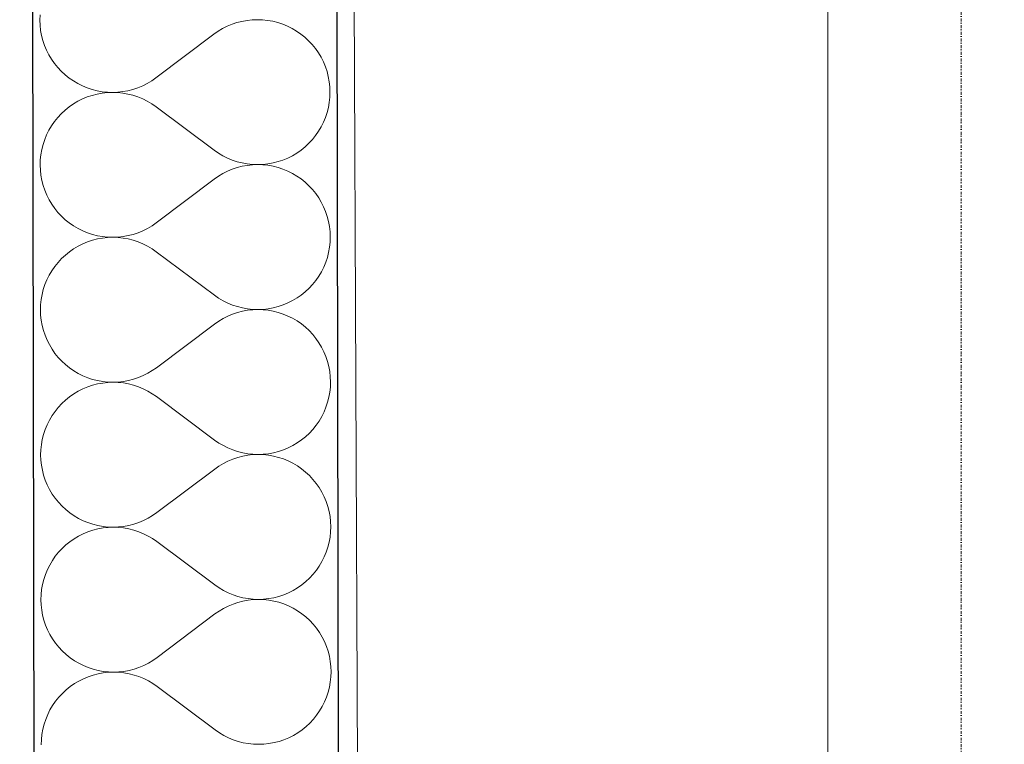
# Model space of a CAD drawing. Header units: millimetres. Extents: x -24674 to 2959, y -2716 to 20653.
# Tile 134 of 161: x -11148 to -10631, y 14609 to 14990. Entities that reach past the tile are written whole.
import ezdxf

# ---------------------------------------------------------------- set-up
doc = ezdxf.new("R2010")
doc.units = ezdxf.units.MM
doc.header["$MEASUREMENT"] = 0
doc.linetypes.add('Wipeout_Contour', pattern=[1000, 0, -1000])
doc.linetypes.add('Čerchovaná S', pattern=[3.5, 1.5, -0.85, 0.3, -0.85])
for name, color, linetype in [('9._POHLED ZÁPADNÍ_1_Konstrukce - krov', 7, 'Continuous'), ('9._POHLED ZÁPADNÍ_1_Konstrukce - nosné', 7, 'Continuous'), ('9._POHLED ZÁPADNÍ_1_Nové_Konstrukce - nosné', 7, 'Continuous'), ('9._POHLED ZÁPADNÍ_1_Nové_Výplně - Povrchové', 7, 'Continuous'), ('9._POHLED ZÁPADNÍ_1_Nové_Výplně – Řezové', 7, 'Continuous'), ('9._POHLED ZÁPADNÍ_1_Výplně - Povrchové', 7, 'Continuous'), ('9._POHLED ZÁPADNÍ_1_VÝTAH VAR 1', 7, 'Continuous')]:
    doc.layers.add(name, color=color, linetype=linetype)

# ---------------------------------------------------------------- blocks, each defined once
blk = doc.blocks.new('*X21', base_point=(-27719.5, -6043.99))
at = {"layer": '9._POHLED ZÁPADNÍ_1_Nové_Výplně – Řezové', "color": 21, "linetype": 'Continuous', "lineweight": 20, "true_color": 0xffaaaa}
for p, q in [((-11137.39, 14992.52), (-11137.48, 14989.8)), ((-11137.48, 14989.8), (-11137.38, 14987.08)), ((-11031.32, 14989.12), (-11033.96, 14988.44)), ((-11028.65, 14989.6), (-11031.32, 14989.12)), ((-11025.94, 14989.9), (-11028.65, 14989.6)), ((-11023.22, 14990.01), (-11025.94, 14989.9)), ((-11020.5, 14989.92), (-11023.22, 14990.01)), ((-11017.8, 14989.63), (-11020.5, 14989.92)), ((-11015.12, 14989.15), (-11017.8, 14989.63)), ((-11012.48, 14988.49), (-11015.12, 14989.15)), ((-11137.38, 14987.08), (-11137.09, 14984.38)), ((-11137.09, 14984.38), (-11136.6, 14981.7)), ((-11041.48, 14985.3), (-11043.81, 14983.9)), ((-11039.05, 14986.52), (-11041.48, 14985.3)), ((-11036.53, 14987.57), (-11039.05, 14986.52)), ((-11033.96, 14988.44), (-11036.53, 14987.57)), ((-11009.9, 14987.63), (-11012.48, 14988.49)), ((-11007.38, 14986.6), (-11009.9, 14987.63)), ((-11004.95, 14985.39), (-11007.38, 14986.6)), ((-11002.6, 14984), (-11004.95, 14985.39)), ((-11000.37, 14982.46), (-11002.6, 14984)), ((-11136.6, 14981.7), (-11135.92, 14979.07)), ((-11135.92, 14979.07), (-11135.06, 14976.49)), ((-11046.04, 14982.35), (-11076.48, 14959.44)), ((-11043.81, 14983.9), (-11046.04, 14982.35)), ((-10998.24, 14980.75), (-11000.37, 14982.46)), ((-10996.25, 14978.9), (-10998.24, 14980.75)), ((-10994.39, 14976.92), (-10996.25, 14978.9)), ((-11135.06, 14976.49), (-11134.01, 14973.98)), ((-11134.01, 14973.98), (-11132.79, 14971.55)), ((-10992.68, 14974.8), (-10994.39, 14976.92)), ((-10991.12, 14972.57), (-10992.68, 14974.8)), ((-11132.79, 14971.55), (-11131.39, 14969.21)), ((-11131.39, 14969.21), (-11129.84, 14966.98)), ((-10989.73, 14970.23), (-10991.12, 14972.57)), ((-10988.51, 14967.8), (-10989.73, 14970.23)), ((-11129.84, 14966.98), (-11128.13, 14964.86)), ((-11128.13, 14964.86), (-11126.27, 14962.88)), ((-10987.46, 14965.29), (-10988.51, 14967.8)), ((-10986.6, 14962.71), (-10987.46, 14965.29)), ((-11126.27, 14962.88), (-11124.27, 14961.03)), ((-11124.27, 14961.03), (-11122.15, 14959.33)), ((-11122.15, 14959.33), (-11119.91, 14957.78)), ((-11078.71, 14957.88), (-11076.48, 14959.44)), ((-10985.92, 14960.08), (-10986.6, 14962.71)), ((-10985.43, 14957.4), (-10985.92, 14960.08)), ((-11119.91, 14957.78), (-11117.57, 14956.4)), ((-11117.57, 14956.4), (-11115.14, 14955.18)), ((-11115.14, 14955.18), (-11112.62, 14954.15)), ((-11112.62, 14954.15), (-11110.04, 14953.29)), ((-11110.04, 14953.29), (-11107.4, 14952.63)), ((-11091.2, 14952.67), (-11088.56, 14953.35)), ((-11088.56, 14953.35), (-11085.98, 14954.21)), ((-11085.98, 14954.21), (-11083.47, 14955.26)), ((-11083.47, 14955.26), (-11081.04, 14956.48)), ((-11081.04, 14956.48), (-11078.71, 14957.88)), ((-10985.14, 14954.7), (-10985.43, 14957.4)), ((-10985.04, 14951.98), (-10985.14, 14954.7)), ((-11115.12, 14948.31), (-11117.56, 14947.09)), ((-11112.61, 14949.36), (-11115.12, 14948.31)), ((-11110.03, 14950.22), (-11112.61, 14949.36)), ((-11107.4, 14950.9), (-11110.03, 14950.22)), ((-11107.4, 14952.63), (-11104.72, 14952.15)), ((-11104.72, 14951.38), (-11107.4, 14950.9)), ((-11104.72, 14952.15), (-11102.02, 14951.87)), ((-11102.02, 14951.68), (-11104.72, 14951.38)), ((-11102.02, 14951.87), (-11099.3, 14951.78)), ((-11099.3, 14951.78), (-11102.02, 14951.68)), ((-11099.3, 14951.78), (-11096.58, 14951.88)), ((-11096.58, 14951.68), (-11099.3, 14951.78)), ((-11096.58, 14951.88), (-11093.87, 14952.18)), ((-11093.87, 14951.39), (-11096.58, 14951.68)), ((-11093.87, 14952.18), (-11091.2, 14952.67)), ((-11091.19, 14950.91), (-11093.87, 14951.39)), ((-11088.56, 14950.24), (-11091.19, 14950.91)), ((-11085.98, 14949.39), (-11088.56, 14950.24)), ((-11083.46, 14948.35), (-11085.98, 14949.39)), ((-11081.03, 14947.13), (-11083.46, 14948.35)), ((-10985.41, 14946.55), (-10985.13, 14949.26)), ((-10985.13, 14949.26), (-10985.04, 14951.98)), ((-11122.13, 14944.15), (-11124.24, 14942.44)), ((-11119.89, 14945.7), (-11122.13, 14944.15)), ((-11117.56, 14947.09), (-11119.89, 14945.7)), ((-11078.69, 14945.75), (-11081.03, 14947.13)), ((-11076.45, 14944.2), (-11078.69, 14945.75)), ((-11045.93, 14921.39), (-11076.45, 14944.2)), ((-10986.56, 14941.24), (-10985.89, 14943.88)), ((-10985.89, 14943.88), (-10985.41, 14946.55)), ((-11128.08, 14938.59), (-11129.78, 14936.46)), ((-11126.23, 14940.58), (-11128.08, 14938.59)), ((-11124.24, 14942.44), (-11126.23, 14940.58)), ((-10988.45, 14936.14), (-10987.42, 14938.66)), ((-10987.42, 14938.66), (-10986.56, 14941.24)), ((-11131.33, 14934.23), (-11132.72, 14931.89)), ((-11129.78, 14936.46), (-11131.33, 14934.23)), ((-10991.05, 14931.36), (-10989.67, 14933.71)), ((-10989.67, 14933.71), (-10988.45, 14936.14)), ((-11133.93, 14929.45), (-11134.97, 14926.94)), ((-11132.72, 14931.89), (-11133.93, 14929.45)), ((-10994.3, 14927.01), (-10992.6, 14929.13)), ((-10992.6, 14929.13), (-10991.05, 14931.36)), ((-11135.82, 14924.35), (-11136.49, 14921.72)), ((-11134.97, 14926.94), (-11135.82, 14924.35)), ((-11000.26, 14921.45), (-10998.14, 14923.16)), ((-10998.14, 14923.16), (-10996.15, 14925.01)), ((-10996.15, 14925.01), (-10994.3, 14927.01)), ((-11136.97, 14919.04), (-11137.26, 14916.33)), ((-11136.49, 14921.72), (-11136.97, 14919.04)), ((-11045.93, 14921.39), (-11043.7, 14919.84)), ((-11043.7, 14919.84), (-11041.36, 14918.46)), ((-11041.36, 14918.46), (-11038.92, 14917.24)), ((-11038.92, 14917.24), (-11036.41, 14916.2)), ((-11009.77, 14916.23), (-11007.26, 14917.28)), ((-11007.26, 14917.28), (-11004.83, 14918.5)), ((-11004.83, 14918.5), (-11002.49, 14919.89)), ((-11002.49, 14919.89), (-11000.26, 14921.45)), ((-11137.26, 14916.33), (-11137.35, 14913.61)), ((-11137.35, 14913.61), (-11137.25, 14910.89)), ((-11036.41, 14916.2), (-11033.83, 14915.35)), ((-11033.82, 14912.25), (-11036.4, 14911.38)), ((-11033.83, 14915.35), (-11031.19, 14914.68)), ((-11031.19, 14912.92), (-11033.82, 14912.25)), ((-11031.19, 14914.68), (-11028.51, 14914.2)), ((-11028.51, 14913.41), (-11031.19, 14912.92)), ((-11028.51, 14914.2), (-11025.81, 14913.91)), ((-11025.81, 14913.71), (-11028.51, 14913.41)), ((-11025.81, 14913.91), (-11023.09, 14913.82)), ((-11023.09, 14913.82), (-11025.81, 14913.71)), ((-11023.09, 14913.82), (-11020.37, 14913.92)), ((-11020.37, 14913.73), (-11023.09, 14913.82)), ((-11020.37, 14913.92), (-11017.66, 14914.21)), ((-11017.66, 14913.44), (-11020.37, 14913.73)), ((-11017.66, 14914.21), (-11014.99, 14914.7)), ((-11014.98, 14912.96), (-11017.66, 14913.44)), ((-11014.99, 14914.7), (-11012.35, 14915.37)), ((-11012.35, 14912.3), (-11014.98, 14912.96)), ((-11012.35, 14915.37), (-11009.77, 14916.23)), ((-11009.76, 14911.44), (-11012.35, 14912.3)), ((-11137.25, 14910.89), (-11136.95, 14908.19)), ((-11136.95, 14908.19), (-11136.46, 14905.51)), ((-11043.68, 14907.71), (-11045.91, 14906.16)), ((-11041.34, 14909.11), (-11043.68, 14907.71)), ((-11038.91, 14910.33), (-11041.34, 14909.11)), ((-11036.4, 14911.38), (-11038.91, 14910.33)), ((-11007.25, 14910.41), (-11009.76, 14911.44)), ((-11004.81, 14909.2), (-11007.25, 14910.41)), ((-11002.47, 14907.81), (-11004.81, 14909.2)), ((-11000.23, 14906.27), (-11002.47, 14907.81)), ((-11136.46, 14905.51), (-11135.79, 14902.88)), ((-11135.79, 14902.88), (-11134.92, 14900.3)), ((-11045.91, 14906.16), (-11076.34, 14883.25)), ((-10998.11, 14904.56), (-11000.23, 14906.27)), ((-10996.11, 14902.71), (-10998.11, 14904.56)), ((-10994.26, 14900.73), (-10996.11, 14902.71)), ((-11134.92, 14900.3), (-11133.88, 14897.79)), ((-11133.88, 14897.79), (-11132.65, 14895.36)), ((-10992.55, 14898.61), (-10994.26, 14900.73)), ((-10990.99, 14896.38), (-10992.55, 14898.61)), ((-10989.6, 14894.04), (-10990.99, 14896.38)), ((-11132.65, 14895.36), (-11131.26, 14893.02)), ((-11131.26, 14893.02), (-11129.7, 14890.79)), ((-10988.37, 14891.61), (-10989.6, 14894.04)), ((-10987.33, 14889.1), (-10988.37, 14891.61)), ((-11129.7, 14890.79), (-11127.99, 14888.67)), ((-11127.99, 14888.67), (-11126.13, 14886.69)), ((-11126.13, 14886.69), (-11124.14, 14884.84)), ((-10986.46, 14886.52), (-10987.33, 14889.1)), ((-10985.79, 14883.89), (-10986.46, 14886.52)), ((-11124.14, 14884.84), (-11122.02, 14883.13)), ((-11122.02, 14883.13), (-11119.78, 14881.59)), ((-11119.78, 14881.59), (-11117.44, 14880.21)), ((-11080.91, 14880.29), (-11078.57, 14881.69)), ((-11078.57, 14881.69), (-11076.34, 14883.25)), ((-10985.3, 14881.21), (-10985.79, 14883.89)), ((-10985, 14878.51), (-10985.3, 14881.21)), ((-11117.44, 14880.21), (-11115, 14878.99)), ((-11115, 14878.99), (-11112.49, 14877.96)), ((-11112.49, 14877.96), (-11109.9, 14877.1)), ((-11109.9, 14877.1), (-11107.26, 14876.44)), ((-11107.26, 14876.44), (-11104.59, 14875.96)), ((-11104.59, 14875.96), (-11101.88, 14875.68)), ((-11101.88, 14875.49), (-11104.58, 14875.19)), ((-11101.88, 14875.68), (-11099.16, 14875.59)), ((-11099.16, 14875.59), (-11101.88, 14875.49)), ((-11099.16, 14875.59), (-11096.44, 14875.69)), ((-11096.44, 14875.49), (-11099.16, 14875.59)), ((-11096.44, 14875.69), (-11093.74, 14875.99)), ((-11093.74, 14875.2), (-11096.44, 14875.49)), ((-11093.74, 14875.99), (-11091.06, 14876.48)), ((-11091.06, 14876.48), (-11088.43, 14877.16)), ((-11088.43, 14877.16), (-11085.85, 14878.02)), ((-11085.85, 14878.02), (-11083.34, 14879.07)), ((-11083.34, 14879.07), (-11080.91, 14880.29)), ((-10984.9, 14875.79), (-10985, 14878.51)), ((-10984.99, 14873.07), (-10984.9, 14875.79)), ((-11117.42, 14870.9), (-11119.76, 14869.51)), ((-11114.99, 14872.12), (-11117.42, 14870.9)), ((-11112.48, 14873.17), (-11114.99, 14872.12)), ((-11109.9, 14874.03), (-11112.48, 14873.17)), ((-11107.26, 14874.71), (-11109.9, 14874.03)), ((-11104.58, 14875.19), (-11107.26, 14874.71)), ((-11091.06, 14874.72), (-11093.74, 14875.2)), ((-11088.42, 14874.05), (-11091.06, 14874.72)), ((-11085.84, 14873.2), (-11088.42, 14874.05)), ((-11083.33, 14872.16), (-11085.84, 14873.2)), ((-11080.89, 14870.94), (-11083.33, 14872.16)), ((-11078.55, 14869.56), (-11080.89, 14870.94)), ((-10985.76, 14867.69), (-10985.28, 14870.36)), ((-10985.28, 14870.36), (-10984.99, 14873.07)), ((-11124.11, 14866.25), (-11126.09, 14864.39)), ((-11121.99, 14867.96), (-11124.11, 14866.25)), ((-11119.76, 14869.51), (-11121.99, 14867.96)), ((-11076.32, 14868.01), (-11078.55, 14869.56)), ((-11045.8, 14845.2), (-11076.32, 14868.01)), ((-10987.28, 14862.47), (-10986.43, 14865.05)), ((-10986.43, 14865.05), (-10985.76, 14867.69)), ((-11129.65, 14860.27), (-11131.2, 14858.04)), ((-11127.95, 14862.39), (-11129.65, 14860.27)), ((-11126.09, 14864.39), (-11127.95, 14862.39)), ((-10989.53, 14857.52), (-10988.32, 14859.95)), ((-10988.32, 14859.95), (-10987.28, 14862.47)), ((-11132.58, 14855.69), (-11133.8, 14853.26)), ((-11131.2, 14858.04), (-11132.58, 14855.69)), ((-10992.46, 14852.94), (-10990.92, 14855.17)), ((-10990.92, 14855.17), (-10989.53, 14857.52)), ((-11134.83, 14850.75), (-11135.69, 14848.16)), ((-11133.8, 14853.26), (-11134.83, 14850.75)), ((-10996.02, 14848.82), (-10994.17, 14850.82)), ((-10994.17, 14850.82), (-10992.46, 14852.94)), ((-11136.36, 14845.53), (-11136.84, 14842.85)), ((-11135.69, 14848.16), (-11136.36, 14845.53)), ((-11045.8, 14845.2), (-11043.56, 14843.65)), ((-11002.36, 14843.7), (-11000.12, 14845.26)), ((-11000.12, 14845.26), (-10998.01, 14846.97)), ((-10998.01, 14846.97), (-10996.02, 14848.82)), ((-11137.12, 14840.14), (-11137.21, 14837.42)), ((-11136.84, 14842.85), (-11137.12, 14840.14)), ((-11043.56, 14843.65), (-11041.22, 14842.27)), ((-11041.22, 14842.27), (-11038.79, 14841.05)), ((-11038.79, 14841.05), (-11036.27, 14840.01)), ((-11036.27, 14840.01), (-11033.69, 14839.16)), ((-11033.69, 14839.16), (-11031.05, 14838.49)), ((-11014.85, 14838.51), (-11012.22, 14839.18)), ((-11012.22, 14839.18), (-11009.64, 14840.04)), ((-11009.64, 14840.04), (-11007.13, 14841.09)), ((-11007.13, 14841.09), (-11004.69, 14842.31)), ((-11004.69, 14842.31), (-11002.36, 14843.7)), ((-11137.21, 14837.42), (-11137.11, 14834.7)), ((-11137.11, 14834.7), (-11136.82, 14832)), ((-11038.78, 14834.14), (-11041.21, 14832.92)), ((-11036.26, 14835.19), (-11038.78, 14834.14)), ((-11033.69, 14836.06), (-11036.26, 14835.19)), ((-11031.05, 14836.73), (-11033.69, 14836.06)), ((-11031.05, 14838.49), (-11028.38, 14838.01)), ((-11028.38, 14837.22), (-11031.05, 14836.73)), ((-11028.38, 14838.01), (-11025.67, 14837.72)), ((-11025.67, 14837.52), (-11028.38, 14837.22)), ((-11025.67, 14837.72), (-11022.95, 14837.63)), ((-11022.95, 14837.63), (-11025.67, 14837.52)), ((-11022.95, 14837.63), (-11020.23, 14837.73)), ((-11020.23, 14837.53), (-11022.95, 14837.63)), ((-11020.23, 14837.73), (-11017.53, 14838.02)), ((-11017.53, 14837.25), (-11020.23, 14837.53)), ((-11017.53, 14838.02), (-11014.85, 14838.51)), ((-11014.85, 14836.77), (-11017.53, 14837.25)), ((-11012.21, 14836.11), (-11014.85, 14836.77)), ((-11009.63, 14835.25), (-11012.21, 14836.11)), ((-11007.11, 14834.22), (-11009.63, 14835.25)), ((-11004.68, 14833.01), (-11007.11, 14834.22)), ((-11136.82, 14832), (-11136.33, 14829.32)), ((-11136.33, 14829.32), (-11135.65, 14826.69)), ((-11045.77, 14829.97), (-11076.21, 14807.05)), ((-11043.54, 14831.52), (-11045.77, 14829.97)), ((-11041.21, 14832.92), (-11043.54, 14831.52)), ((-11002.33, 14831.62), (-11004.68, 14833.01)), ((-11000.1, 14830.08), (-11002.33, 14831.62)), ((-10997.97, 14828.37), (-11000.1, 14830.08)), ((-11135.65, 14826.69), (-11134.79, 14824.11)), ((-11134.79, 14824.11), (-11133.74, 14821.6)), ((-10995.98, 14826.52), (-10997.97, 14828.37)), ((-10994.12, 14824.54), (-10995.98, 14826.52)), ((-10992.41, 14822.42), (-10994.12, 14824.54)), ((-11133.74, 14821.6), (-11132.52, 14819.17)), ((-11132.52, 14819.17), (-11131.12, 14816.83)), ((-10990.85, 14820.19), (-10992.41, 14822.42)), ((-10989.46, 14817.85), (-10990.85, 14820.19)), ((-11131.12, 14816.83), (-11129.57, 14814.6)), ((-11129.57, 14814.6), (-11127.86, 14812.48)), ((-10988.24, 14815.42), (-10989.46, 14817.85)), ((-10987.19, 14812.91), (-10988.24, 14815.42)), ((-11127.86, 14812.48), (-11126, 14810.5)), ((-11126, 14810.5), (-11124, 14808.65)), ((-11124, 14808.65), (-11121.88, 14806.94)), ((-10986.33, 14810.33), (-10987.19, 14812.91)), ((-10985.65, 14807.7), (-10986.33, 14810.33)), ((-11121.88, 14806.94), (-11119.64, 14805.4)), ((-11119.64, 14805.4), (-11117.3, 14804.01)), ((-11117.3, 14804.01), (-11114.87, 14802.8)), ((-11085.71, 14801.83), (-11083.2, 14802.88)), ((-11083.2, 14802.88), (-11080.77, 14804.1)), ((-11080.77, 14804.1), (-11078.44, 14805.5)), ((-11078.44, 14805.5), (-11076.21, 14807.05)), ((-10985.16, 14805.02), (-10985.65, 14807.7)), ((-10984.87, 14802.32), (-10985.16, 14805.02)), ((-11114.87, 14802.8), (-11112.35, 14801.77)), ((-11112.35, 14801.77), (-11109.77, 14800.91)), ((-11109.76, 14797.84), (-11112.34, 14796.98)), ((-11109.77, 14800.91), (-11107.13, 14800.25)), ((-11107.13, 14798.51), (-11109.76, 14797.84)), ((-11107.13, 14800.25), (-11104.45, 14799.77)), ((-11104.45, 14799), (-11107.13, 14798.51)), ((-11104.45, 14799.77), (-11101.75, 14799.49)), ((-11101.75, 14799.29), (-11104.45, 14799)), ((-11101.75, 14799.49), (-11099.03, 14799.4)), ((-11099.03, 14799.4), (-11101.75, 14799.29)), ((-11099.03, 14799.4), (-11096.31, 14799.5)), ((-11096.31, 14799.3), (-11099.03, 14799.4)), ((-11096.31, 14799.5), (-11093.6, 14799.8)), ((-11093.6, 14799.01), (-11096.31, 14799.3)), ((-11093.6, 14799.8), (-11090.93, 14800.29)), ((-11090.92, 14798.53), (-11093.6, 14799.01)), ((-11090.93, 14800.29), (-11088.29, 14800.97)), ((-11088.29, 14797.86), (-11090.92, 14798.53)), ((-11088.29, 14800.97), (-11085.71, 14801.83)), ((-11085.71, 14797.01), (-11088.29, 14797.86)), ((-10984.77, 14799.6), (-10984.87, 14802.32)), ((-10984.86, 14796.88), (-10984.77, 14799.6)), ((-11119.62, 14793.32), (-11121.86, 14791.76)), ((-11117.29, 14794.71), (-11119.62, 14793.32)), ((-11114.85, 14795.93), (-11117.29, 14794.71)), ((-11112.34, 14796.98), (-11114.85, 14795.93)), ((-11083.19, 14795.97), (-11085.71, 14797.01)), ((-11080.76, 14794.75), (-11083.19, 14795.97)), ((-11078.42, 14793.37), (-11080.76, 14794.75)), ((-11076.18, 14791.82), (-11078.42, 14793.37)), ((-10985.62, 14791.5), (-10985.14, 14794.17)), ((-10985.14, 14794.17), (-10984.86, 14796.88)), ((-11125.96, 14788.2), (-11127.81, 14786.2)), ((-11123.97, 14790.05), (-11125.96, 14788.2)), ((-11121.86, 14791.76), (-11123.97, 14790.05)), ((-11045.66, 14769.01), (-11076.18, 14791.82)), ((-10987.15, 14786.28), (-10986.29, 14788.86)), ((-10986.29, 14788.86), (-10985.62, 14791.5)), ((-11129.51, 14784.08), (-11131.06, 14781.85)), ((-11127.81, 14786.2), (-11129.51, 14784.08)), ((-10989.4, 14781.33), (-10988.18, 14783.76)), ((-10988.18, 14783.76), (-10987.15, 14786.28)), ((-11133.66, 14777.07), (-11134.7, 14774.55)), ((-11132.45, 14779.5), (-11133.66, 14777.07)), ((-11131.06, 14781.85), (-11132.45, 14779.5)), ((-10992.33, 14776.75), (-10990.78, 14778.98)), ((-10990.78, 14778.98), (-10989.4, 14781.33)), ((-11135.55, 14771.97), (-11136.22, 14769.33)), ((-11134.7, 14774.55), (-11135.55, 14771.97)), ((-10997.87, 14770.78), (-10995.88, 14772.63)), ((-10995.88, 14772.63), (-10994.03, 14774.63)), ((-10994.03, 14774.63), (-10992.33, 14776.75)), ((-11136.7, 14766.66), (-11136.99, 14763.95)), ((-11136.22, 14769.33), (-11136.7, 14766.66)), ((-11045.66, 14769.01), (-11043.43, 14767.46)), ((-11043.43, 14767.46), (-11041.09, 14766.08)), ((-11004.56, 14766.12), (-11002.22, 14767.51)), ((-11002.22, 14767.51), (-10999.99, 14769.07)), ((-10999.99, 14769.07), (-10997.87, 14770.78)), ((-11136.99, 14763.95), (-11137.08, 14761.23)), ((-11041.09, 14766.08), (-11038.65, 14764.86)), ((-11038.65, 14764.86), (-11036.14, 14763.82)), ((-11036.14, 14763.82), (-11033.56, 14762.97)), ((-11033.56, 14762.97), (-11030.92, 14762.3)), ((-11030.92, 14762.3), (-11028.24, 14761.82)), ((-11028.24, 14761.82), (-11025.54, 14761.53)), ((-11025.54, 14761.53), (-11022.82, 14761.43)), ((-11022.82, 14761.43), (-11020.1, 14761.54)), ((-11020.1, 14761.54), (-11017.39, 14761.83)), ((-11017.39, 14761.83), (-11014.72, 14762.32)), ((-11014.72, 14762.32), (-11012.08, 14762.99)), ((-11012.08, 14762.99), (-11009.5, 14763.85)), ((-11009.5, 14763.85), (-11006.99, 14764.9)), ((-11006.99, 14764.9), (-11004.56, 14766.12)), ((-11137.08, 14761.23), (-11136.98, 14758.51)), ((-11136.98, 14758.51), (-11136.68, 14755.81)), ((-11041.07, 14756.73), (-11043.41, 14755.33)), ((-11038.64, 14757.95), (-11041.07, 14756.73)), ((-11036.13, 14759), (-11038.64, 14757.95)), ((-11033.55, 14759.86), (-11036.13, 14759)), ((-11030.92, 14760.54), (-11033.55, 14759.86)), ((-11028.24, 14761.03), (-11030.92, 14760.54)), ((-11025.54, 14761.33), (-11028.24, 14761.03)), ((-11022.82, 14761.43), (-11025.54, 14761.33)), ((-11020.1, 14761.34), (-11022.82, 14761.43)), ((-11017.39, 14761.06), (-11020.1, 14761.34)), ((-11014.71, 14760.58), (-11017.39, 14761.06)), ((-11012.08, 14759.92), (-11014.71, 14760.58)), ((-11009.49, 14759.06), (-11012.08, 14759.92)), ((-11006.98, 14758.03), (-11009.49, 14759.06)), ((-11004.54, 14756.82), (-11006.98, 14758.03)), ((-11002.2, 14755.43), (-11004.54, 14756.82)), ((-11136.68, 14755.81), (-11136.19, 14753.13)), ((-11136.19, 14753.13), (-11135.52, 14750.5)), ((-11045.64, 14753.78), (-11076.07, 14730.86)), ((-11043.41, 14755.33), (-11045.64, 14753.78)), ((-10999.96, 14753.89), (-11002.2, 14755.43)), ((-10997.84, 14752.18), (-10999.96, 14753.89)), ((-10995.84, 14750.33), (-10997.84, 14752.18)), ((-11135.52, 14750.5), (-11134.65, 14747.92)), ((-11134.65, 14747.92), (-11133.61, 14745.41)), ((-10993.99, 14748.35), (-10995.84, 14750.33)), ((-10992.28, 14746.23), (-10993.99, 14748.35)), ((-10990.72, 14744), (-10992.28, 14746.23)), ((-11133.61, 14745.41), (-11132.38, 14742.98)), ((-11132.38, 14742.98), (-11130.99, 14740.64)), ((-10989.33, 14741.66), (-10990.72, 14744)), ((-10988.1, 14739.23), (-10989.33, 14741.66)), ((-11130.99, 14740.64), (-11129.43, 14738.41)), ((-11129.43, 14738.41), (-11127.72, 14736.29)), ((-11127.72, 14736.29), (-11125.86, 14734.31)), ((-10987.06, 14736.72), (-10988.1, 14739.23)), ((-10986.19, 14734.14), (-10987.06, 14736.72)), ((-11125.86, 14734.31), (-11123.87, 14732.46)), ((-11123.87, 14732.46), (-11121.75, 14730.75)), ((-11121.75, 14730.75), (-11119.51, 14729.21)), ((-11078.3, 14729.31), (-11076.07, 14730.86)), ((-10985.52, 14731.51), (-10986.19, 14734.14)), ((-10985.03, 14728.83), (-10985.52, 14731.51)), ((-11119.51, 14729.21), (-11117.17, 14727.82)), ((-11117.17, 14727.82), (-11114.73, 14726.61)), ((-11114.73, 14726.61), (-11112.22, 14725.58)), ((-11112.22, 14725.58), (-11109.63, 14724.72)), ((-11088.16, 14724.78), (-11085.58, 14725.64)), ((-11085.58, 14725.64), (-11083.07, 14726.69)), ((-11083.07, 14726.69), (-11080.64, 14727.91)), ((-11080.64, 14727.91), (-11078.3, 14729.31)), ((-10984.73, 14726.13), (-10985.03, 14728.83)), ((-10984.63, 14723.41), (-10984.73, 14726.13)), ((-11112.21, 14720.79), (-11114.72, 14719.74)), ((-11109.63, 14721.65), (-11112.21, 14720.79)), ((-11109.63, 14724.72), (-11106.99, 14724.06)), ((-11106.99, 14722.32), (-11109.63, 14721.65)), ((-11106.99, 14724.06), (-11104.32, 14723.58)), ((-11104.31, 14722.81), (-11106.99, 14722.32)), ((-11104.32, 14723.58), (-11101.61, 14723.3)), ((-11101.61, 14723.1), (-11104.31, 14722.81)), ((-11101.61, 14723.3), (-11098.89, 14723.2)), ((-11098.89, 14723.2), (-11101.61, 14723.1)), ((-11098.89, 14723.2), (-11096.17, 14723.31)), ((-11096.17, 14723.11), (-11098.89, 14723.2)), ((-11096.17, 14723.31), (-11093.47, 14723.61)), ((-11093.47, 14722.82), (-11096.17, 14723.11)), ((-11093.47, 14723.61), (-11090.79, 14724.1)), ((-11090.79, 14722.34), (-11093.47, 14722.82)), ((-11090.79, 14724.1), (-11088.16, 14724.78)), ((-11088.15, 14721.67), (-11090.79, 14722.34)), ((-11085.57, 14720.82), (-11088.15, 14721.67)), ((-11083.06, 14719.78), (-11085.57, 14720.82)), ((-10985.01, 14717.98), (-10984.72, 14720.69)), ((-10984.72, 14720.69), (-10984.63, 14723.41)), ((-11121.72, 14715.57), (-11123.84, 14713.86)), ((-11119.49, 14717.13), (-11121.72, 14715.57)), ((-11117.15, 14718.52), (-11119.49, 14717.13)), ((-11114.72, 14719.74), (-11117.15, 14718.52)), ((-11080.62, 14718.56), (-11083.06, 14719.78)), ((-11078.28, 14717.18), (-11080.62, 14718.56)), ((-11076.05, 14715.63), (-11078.28, 14717.18)), ((-11045.53, 14692.82), (-11076.05, 14715.63)), ((-10986.16, 14712.67), (-10985.49, 14715.3)), ((-10985.49, 14715.3), (-10985.01, 14717.98)), ((-11127.68, 14710.01), (-11129.38, 14707.89)), ((-11125.82, 14712.01), (-11127.68, 14710.01)), ((-11123.84, 14713.86), (-11125.82, 14712.01)), ((-10988.05, 14707.57), (-10987.01, 14710.09)), ((-10987.01, 14710.09), (-10986.16, 14712.67)), ((-11130.93, 14705.66), (-11132.31, 14703.31)), ((-11129.38, 14707.89), (-11130.93, 14705.66)), ((-10990.65, 14702.79), (-10989.26, 14705.14)), ((-10989.26, 14705.14), (-10988.05, 14707.57)), ((-11133.53, 14700.88), (-11134.56, 14698.36)), ((-11132.31, 14703.31), (-11133.53, 14700.88)), ((-10993.9, 14698.44), (-10992.19, 14700.56)), ((-10992.19, 14700.56), (-10990.65, 14702.79)), ((-11135.42, 14695.78), (-11136.09, 14693.14)), ((-11134.56, 14698.36), (-11135.42, 14695.78)), ((-10999.85, 14692.87), (-10997.74, 14694.58)), ((-10997.74, 14694.58), (-10995.75, 14696.44)), ((-10995.75, 14696.44), (-10993.9, 14698.44)), ((-11136.57, 14690.47), (-11136.85, 14687.76)), ((-11136.09, 14693.14), (-11136.57, 14690.47)), ((-11045.53, 14692.82), (-11043.29, 14691.27)), ((-11043.29, 14691.27), (-11040.95, 14689.89)), ((-11040.95, 14689.89), (-11038.52, 14688.67)), ((-11006.85, 14688.71), (-11004.42, 14689.93)), ((-11004.42, 14689.93), (-11002.09, 14691.32)), ((-11002.09, 14691.32), (-10999.85, 14692.87)), ((-11136.85, 14687.76), (-11136.94, 14685.04)), ((-11136.94, 14685.04), (-11136.84, 14682.32)), ((-11038.52, 14688.67), (-11036, 14687.63)), ((-11036, 14687.63), (-11033.42, 14686.78)), ((-11033.42, 14686.78), (-11030.78, 14686.11)), ((-11030.78, 14684.35), (-11033.42, 14683.67)), ((-11030.78, 14686.11), (-11028.11, 14685.63)), ((-11028.11, 14684.84), (-11030.78, 14684.35)), ((-11028.11, 14685.63), (-11025.4, 14685.34)), ((-11025.4, 14685.14), (-11028.11, 14684.84)), ((-11025.4, 14685.34), (-11022.68, 14685.24)), ((-11022.68, 14685.24), (-11025.4, 14685.14)), ((-11022.68, 14685.24), (-11019.96, 14685.34)), ((-11019.96, 14685.15), (-11022.68, 14685.24)), ((-11019.96, 14685.34), (-11017.26, 14685.64)), ((-11017.26, 14684.87), (-11019.96, 14685.15)), ((-11017.26, 14685.64), (-11014.58, 14686.13)), ((-11014.58, 14684.39), (-11017.26, 14684.87)), ((-11014.58, 14686.13), (-11011.95, 14686.8)), ((-11011.94, 14683.73), (-11014.58, 14684.39)), ((-11011.95, 14686.8), (-11009.37, 14687.66)), ((-11009.37, 14687.66), (-11006.85, 14688.71)), ((-11136.84, 14682.32), (-11136.55, 14679.62)), ((-11136.55, 14679.62), (-11136.06, 14676.94)), ((-11043.27, 14679.14), (-11045.5, 14677.59)), ((-11040.93, 14680.54), (-11043.27, 14679.14)), ((-11038.51, 14681.76), (-11040.93, 14680.54)), ((-11035.99, 14682.81), (-11038.51, 14681.76)), ((-11033.42, 14683.67), (-11035.99, 14682.81)), ((-11009.36, 14682.87), (-11011.94, 14683.73)), ((-11006.84, 14681.84), (-11009.36, 14682.87)), ((-11004.41, 14680.63), (-11006.84, 14681.84)), ((-11002.06, 14679.24), (-11004.41, 14680.63)), ((-10999.83, 14677.7), (-11002.06, 14679.24)), ((-11136.06, 14676.94), (-11135.38, 14674.31)), ((-11135.38, 14674.31), (-11134.52, 14671.73)), ((-11045.5, 14677.59), (-11075.94, 14654.67)), ((-10997.7, 14675.99), (-10999.83, 14677.7)), ((-10995.71, 14674.14), (-10997.7, 14675.99)), ((-10993.85, 14672.16), (-10995.71, 14674.14)), ((-11134.52, 14671.73), (-11133.47, 14669.22)), ((-11133.47, 14669.22), (-11132.25, 14666.79)), ((-10992.14, 14670.04), (-10993.85, 14672.16)), ((-10990.58, 14667.81), (-10992.14, 14670.04)), ((-11132.25, 14666.79), (-11130.85, 14664.45)), ((-11130.85, 14664.45), (-11129.3, 14662.22)), ((-10989.19, 14665.47), (-10990.58, 14667.81)), ((-10987.97, 14663.04), (-10989.19, 14665.47)), ((-11129.3, 14662.22), (-11127.59, 14660.1)), ((-11127.59, 14660.1), (-11125.73, 14658.12)), ((-11125.73, 14658.12), (-11123.73, 14656.27)), ((-10986.92, 14660.53), (-10987.97, 14663.04)), ((-10986.06, 14657.95), (-10986.92, 14660.53)), ((-11123.73, 14656.27), (-11121.61, 14654.56)), ((-11121.61, 14654.56), (-11119.37, 14653.02)), ((-11119.37, 14653.02), (-11117.03, 14651.63)), ((-11080.5, 14651.72), (-11078.17, 14653.12)), ((-11078.17, 14653.12), (-11075.94, 14654.67)), ((-10985.38, 14655.32), (-10986.06, 14657.95)), ((-10984.89, 14652.64), (-10985.38, 14655.32)), ((-11117.03, 14651.63), (-11114.6, 14650.42)), ((-11114.6, 14650.42), (-11112.08, 14649.39)), ((-11112.08, 14649.39), (-11109.5, 14648.53)), ((-11109.5, 14648.53), (-11106.86, 14647.87)), ((-11106.86, 14647.87), (-11104.18, 14647.39)), ((-11093.33, 14647.42), (-11090.66, 14647.91)), ((-11090.66, 14647.91), (-11088.02, 14648.58)), ((-11088.02, 14648.58), (-11085.44, 14649.45)), ((-11085.44, 14649.45), (-11082.93, 14650.5)), ((-11082.93, 14650.5), (-11080.5, 14651.72)), ((-10984.6, 14649.94), (-10984.89, 14652.64)), ((-10984.5, 14647.22), (-10984.6, 14649.94)), ((-11114.58, 14643.55), (-11117.02, 14642.33)), ((-11112.07, 14644.6), (-11114.58, 14643.55)), ((-11109.49, 14645.46), (-11112.07, 14644.6)), ((-11106.86, 14646.13), (-11109.49, 14645.46)), ((-11104.18, 14646.62), (-11106.86, 14646.13)), ((-11104.18, 14647.39), (-11101.48, 14647.11)), ((-11101.48, 14646.91), (-11104.18, 14646.62)), ((-11101.48, 14647.11), (-11098.76, 14647.01)), ((-11098.76, 14647.01), (-11101.48, 14646.91)), ((-11098.76, 14647.01), (-11096.04, 14647.12)), ((-11096.04, 14646.92), (-11098.76, 14647.01)), ((-11096.04, 14647.12), (-11093.33, 14647.42)), ((-11093.33, 14646.63), (-11096.04, 14646.92)), ((-11090.65, 14646.15), (-11093.33, 14646.63)), ((-11088.02, 14645.48), (-11090.65, 14646.15)), ((-11085.44, 14644.63), (-11088.02, 14645.48)), ((-11082.92, 14643.59), (-11085.44, 14644.63)), ((-11080.49, 14642.37), (-11082.92, 14643.59)), ((-10984.87, 14641.79), (-10984.59, 14644.5)), ((-10984.59, 14644.5), (-10984.5, 14647.22)), ((-11123.7, 14637.67), (-11125.69, 14635.82)), ((-11121.59, 14639.38), (-11123.7, 14637.67)), ((-11119.35, 14640.94), (-11121.59, 14639.38)), ((-11117.02, 14642.33), (-11119.35, 14640.94)), ((-11078.15, 14640.99), (-11080.49, 14642.37)), ((-11075.91, 14639.44), (-11078.15, 14640.99)), ((-11045.39, 14616.63), (-11075.91, 14639.44)), ((-10986.02, 14636.48), (-10985.35, 14639.11)), ((-10985.35, 14639.11), (-10984.87, 14641.79)), ((-11127.54, 14633.82), (-11129.24, 14631.7)), ((-11125.69, 14635.82), (-11127.54, 14633.82)), ((-10987.91, 14631.38), (-10986.88, 14633.89)), ((-10986.88, 14633.89), (-10986.02, 14636.48)), ((-11132.18, 14627.12), (-11133.39, 14624.69)), ((-11130.79, 14629.47), (-11132.18, 14627.12)), ((-11129.24, 14631.7), (-11130.79, 14629.47)), ((-10990.51, 14626.6), (-10989.13, 14628.94)), ((-10989.13, 14628.94), (-10987.91, 14631.38)), ((-11134.43, 14622.17), (-11135.28, 14619.59)), ((-11133.39, 14624.69), (-11134.43, 14622.17)), ((-10995.61, 14620.25), (-10993.76, 14622.25)), ((-10993.76, 14622.25), (-10992.06, 14624.37)), ((-10992.06, 14624.37), (-10990.51, 14626.6)), ((-11135.95, 14616.95), (-11136.43, 14614.28)), ((-11135.28, 14619.59), (-11135.95, 14616.95)), ((-11045.39, 14616.63), (-11043.16, 14615.08)), ((-11001.95, 14615.13), (-10999.72, 14616.68)), ((-10999.72, 14616.68), (-10997.6, 14618.39)), ((-10997.6, 14618.39), (-10995.61, 14620.25)), ((-11136.72, 14611.57), (-11136.81, 14608.85)), ((-11136.43, 14614.28), (-11136.72, 14611.57)), ((-11043.16, 14615.08), (-11040.82, 14613.7)), ((-11040.82, 14613.7), (-11038.38, 14612.48)), ((-11038.38, 14612.48), (-11035.87, 14611.44)), ((-11035.87, 14611.44), (-11033.29, 14610.59)), ((-11011.81, 14610.61), (-11009.23, 14611.47)), ((-11009.23, 14611.47), (-11006.72, 14612.52)), ((-11006.72, 14612.52), (-11004.29, 14613.74)), ((-11004.29, 14613.74), (-11001.95, 14615.13)), ((-11033.29, 14610.59), (-11030.65, 14609.92)), ((-11030.65, 14609.92), (-11027.97, 14609.44)), ((-11027.97, 14609.44), (-11025.27, 14609.15)), ((-11025.27, 14609.15), (-11022.55, 14609.05)), ((-11022.55, 14609.05), (-11019.83, 14609.15)), ((-11019.83, 14609.15), (-11017.12, 14609.45)), ((-11017.12, 14609.45), (-11014.45, 14609.93)), ((-11014.45, 14609.93), (-11011.81, 14610.61))]:
    blk.add_line(p, q, dxfattribs=at)

msp = doc.modelspace()

# ---------------------------------------------------------------- wipeouts: each hides what was drawn before it
at = {"color": 254, "linetype": 'Wipeout_Contour', "lineweight": 0, "ltscale": 72283.801497}
msp.add_wipeout([(-11148.1, 18830.25), (-11130.82, 9083.32), (-10970.82, 9083.6), (-10988.08, 18817.53)], dxfattribs=at).dxf.layer = '9._POHLED ZÁPADNÍ_1_Nové_Výplně - Povrchové'

# ---------------------------------------------------------------- next in the draw order: linework, layer by layer
at = {"layer": '9._POHLED ZÁPADNÍ_1_Nové_Konstrukce - nosné', "color": 1, "linetype": 'Continuous', "lineweight": 25, "flags": 128}
for points in [[(-11148.1, 18830.25), (-11130.82, 9083.32)], [(-10970.82, 9083.6), (-10988.08, 18817.53)]]:
    msp.add_lwpolyline(points, dxfattribs=at)

# ---------------------------------------------------------------- next in the draw order: wipeouts: each hides what was drawn before it
at = {"color": 254, "linetype": 'Wipeout_Contour', "lineweight": 0, "ltscale": 70593.958106}
msp.add_wipeout([(-10986.72, 18366), (-10946.64, 9038.96), (-10496.64, 9040.89), (-10536.56, 18330.21)], dxfattribs=at).dxf.layer = '9._POHLED ZÁPADNÍ_1_Výplně - Povrchové'

# ---------------------------------------------------------------- next in the draw order: linework, layer by layer
at = {"layer": '9._POHLED ZÁPADNÍ_1_Konstrukce - krov', "color": 8, "linetype": 'Continuous', "lineweight": 13}
msp.add_line((-10723.42, 18630.55), (-10723.42, 8979.53), dxfattribs=at)
at = {"layer": '9._POHLED ZÁPADNÍ_1_Konstrukce - krov', "color": 251, "linetype": 'Čerchovaná S', "lineweight": 13, "true_color": 0x6a6a6a}
msp.add_line((-10653.42, 18630.55), (-10653.42, 8979.53), dxfattribs=at)
at = {"layer": '9._POHLED ZÁPADNÍ_1_Konstrukce - nosné', "color": 251, "linetype": 'Continuous', "lineweight": 20, "true_color": 0x6a6a6a, "flags": 128}
msp.add_lwpolyline([(-10988.66, 18817.58), (-10946.75, 9064.83)], dxfattribs=at)

# ---------------------------------------------------------------- next in the draw order: wipeouts: each hides what was drawn before it
at = {"color": 254, "linetype": 'Wipeout_Contour', "lineweight": 0, "ltscale": 72283.801497}
msp.add_wipeout([(-11148.1, 18830.25), (-11130.82, 9083.32), (-10970.82, 9083.6), (-10988.08, 18817.53)], dxfattribs=at).dxf.layer = '9._POHLED ZÁPADNÍ_1_Nové_Výplně – Řezové'

# ---------------------------------------------------------------- next in the draw order: linework, layer by layer
at = {"layer": '9._POHLED ZÁPADNÍ_1_Nové_Konstrukce - nosné', "color": 1, "linetype": 'Continuous', "lineweight": 25, "flags": 128}
for points in [[(-11148.1, 18830.25), (-11130.82, 9083.32)], [(-10970.82, 9083.6), (-10988.08, 18817.53)]]:
    msp.add_lwpolyline(points, dxfattribs=at)

# ---------------------------------------------------------------- next in the draw order: block references
at = {"layer": '9._POHLED ZÁPADNÍ_1_VÝTAH VAR 1', "color": 9, "linetype": 'Continuous', "lineweight": 13}
msp.add_blockref('*X21', (-27719.5, -6043.99), dxfattribs=at)

doc.saveas('drawing.dxf')
